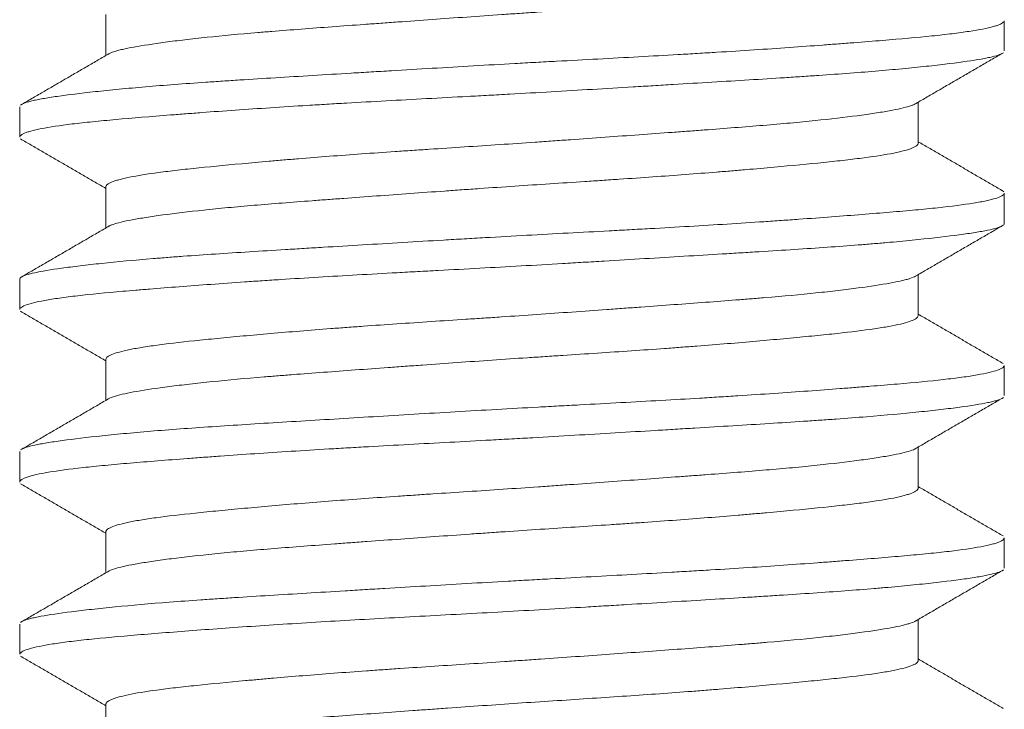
# Model space of a CAD drawing. Header units: millimetres. Extents: x 28 to 2257, y 19 to 785.
# Tile 45 of 55: x 1655.35 to 1659.35, y 375 to 377.8. Entities that reach past the tile are written whole.
import ezdxf

# ---------------------------------------------------------------- set-up
doc = ezdxf.new("R2010")
doc.units = ezdxf.units.MM
doc.layers.add('1', color=7, linetype='Continuous', true_color=0xffffff)

msp = doc.modelspace()

# ---------------------------------------------------------------- linework, layer by layer
at = {"layer": '1', "color": 155, "linetype": 'Continuous', "lineweight": 18}
for p, q in [((1655.7032, 377.8192), (1655.7032, 377.6523)), ((1659.3532, 377.6713), (1659.3532, 377.7934)), ((1655.3532, 377.4437), (1655.3532, 377.3215)), ((1659.0032, 377.2961), (1659.0032, 377.4626)), ((1655.7032, 377.119), (1655.7032, 376.9523)), ((1659.351, 377.0991), (1659.3441, 377.1044)), ((1659.3532, 376.9711), (1659.3532, 377.0938)), ((1659.0032, 376.5956), (1659.0032, 376.7626)), ((1655.3532, 376.7434), (1655.3532, 376.6212)), ((1655.7032, 376.4193), (1655.7032, 376.2523)), ((1659.3532, 376.2715), (1659.3532, 376.3936)), ((1655.3532, 376.044), (1655.3532, 375.9213)), ((1659.0032, 375.8959), (1659.0032, 376.0626)), ((1655.7032, 375.7189), (1655.7032, 375.5523)), ((1659.3532, 375.571), (1659.3532, 375.6935)), ((1659.0032, 375.1957), (1659.0032, 375.3626)), ((1655.3532, 375.3434), (1655.3532, 375.2215)), ((1655.7032, 375.0193), (1655.7032, 374.8523))]:
    msp.add_line(p, q, dxfattribs=at)
for points, knots in [([(1655.7123, 377.6576), (1655.7152, 377.6594), (1655.7189, 377.6613), (1655.7307, 377.6662), (1655.7402, 377.6693), (1655.7576, 377.674), (1655.764, 377.6755), (1655.7775, 377.6787), (1655.7848, 377.6802), (1655.8235, 377.6881), (1655.8621, 377.6945), (1655.9311, 377.7044), (1655.9561, 377.7077), (1656.0097, 377.7145), (1656.0381, 377.7178), (1656.1278, 377.7278), (1656.1936, 377.7343), (1656.2833, 377.7422), (1656.3017, 377.7437), (1656.3391, 377.7469), (1656.3582, 377.7484), (1656.4165, 377.7531), (1656.4563, 377.7562), (1656.5785, 377.7656), (1656.6637, 377.7719), (1656.7749, 377.78), (1656.7974, 377.7816), (1656.8429, 377.7849), (1656.8659, 377.7866), (1656.9351, 377.7916), (1656.9815, 377.795), (1657.1215, 377.805), (1657.216, 377.8117), (1657.3355, 377.8199), (1657.3595, 377.8215), (1657.4076, 377.8248), (1657.4317, 377.8264), (1657.5036, 377.8311), (1657.551, 377.8342), (1657.6923, 377.8435), (1657.7848, 377.8496), (1657.8983, 377.8575), (1657.9209, 377.8591), (1657.9659, 377.8623), (1657.9882, 377.8639), (1658.0542, 377.8687), (1658.097, 377.872), (1658.2225, 377.8818), (1658.302, 377.8885), (1658.396, 377.8968), (1658.4145, 377.8985), (1658.4509, 377.9019), (1658.4687, 377.9035), (1658.5209, 377.9084), (1658.5541, 377.9116), (1658.649, 377.9211), (1658.706, 377.9272), (1658.7691, 377.935), (1658.7813, 377.9366), (1658.8048, 377.9398), (1658.8161, 377.9414), (1658.8483, 377.9461), (1658.8679, 377.9493), (1658.9208, 377.959), (1658.9484, 377.9656), (1658.973, 377.974), (1658.9775, 377.9757), (1658.9853, 377.9791), (1658.9886, 377.9808), (1658.9971, 377.9858), (1659.0007, 377.9891), (1659.0028, 377.9936), (1659.0031, 377.9947), (1659.0032, 377.9958)], [0, 0, 0, 0, 0.016941, 0.016941, 0.045559, 0.045559, 0.059867, 0.059867, 0.074176, 0.074176, 0.13141, 0.13141, 0.160027, 0.160027, 0.188645, 0.188645, 0.245879, 0.245879, 0.260188, 0.260188, 0.274496, 0.274496, 0.303114, 0.303114, 0.360348, 0.360348, 0.374657, 0.374657, 0.388965, 0.388965, 0.417582, 0.417582, 0.474817, 0.474817, 0.489125, 0.489125, 0.503434, 0.503434, 0.532051, 0.532051, 0.589286, 0.589286, 0.603594, 0.603594, 0.617903, 0.617903, 0.64652, 0.64652, 0.703755, 0.703755, 0.718063, 0.718063, 0.732372, 0.732372, 0.760989, 0.760989, 0.818223, 0.818223, 0.832532, 0.832532, 0.846841, 0.846841, 0.875458, 0.875458, 0.932692, 0.932692, 0.947001, 0.947001, 0.96131, 0.96131, 0.989927, 0.989927, 1, 1, 1, 1]), ([(1655.3619, 377.4542), (1655.37, 377.4589), (1655.3836, 377.4634), (1655.409, 377.4695), (1655.4158, 377.471), (1655.4307, 377.474), (1655.4388, 377.4755), (1655.4646, 377.4801), (1655.484, 377.4832), (1655.5486, 377.4925), (1655.6002, 377.4989), (1655.6753, 377.5071), (1655.6908, 377.5087), (1655.723, 377.512), (1655.7397, 377.5137), (1655.791, 377.5186), (1655.8269, 377.5219), (1655.9395, 377.5315), (1656.0213, 377.5377), (1656.1318, 377.5452), (1656.1543, 377.5467), (1656.2002, 377.5497), (1656.2236, 377.5513), (1656.2946, 377.5558), (1656.3429, 377.5588), (1656.4908, 377.5679), (1656.5935, 377.5741), (1656.7268, 377.5822), (1656.7538, 377.5838), (1656.8081, 377.5871), (1656.8356, 377.5887), (1656.9181, 377.5936), (1656.9734, 377.5969), (1657.1398, 377.6068), (1657.2517, 377.6134), (1657.3928, 377.6212), (1657.4211, 377.6228), (1657.4778, 377.6259), (1657.5062, 377.6274), (1657.591, 377.632), (1657.6469, 377.635), (1657.8131, 377.6439), (1657.9216, 377.6498), (1658.0545, 377.6575), (1658.0809, 377.6591), (1658.1335, 377.6622), (1658.1596, 377.6638), (1658.237, 377.6685), (1658.2873, 377.6717), (1658.4342, 377.6814), (1658.527, 377.688), (1658.6365, 377.6961), (1658.658, 377.6978), (1658.7005, 377.701), (1658.7215, 377.7026), (1658.7827, 377.7074), (1658.8216, 377.7105), (1658.9327, 377.7197), (1658.9992, 377.7256), (1659.073, 377.7331), (1659.0873, 377.7346), (1659.1149, 377.7377), (1659.1282, 377.7393), (1659.1663, 377.7439), (1659.1895, 377.747), (1659.2521, 377.7565), (1659.2849, 377.7629), (1659.3145, 377.7712), (1659.3198, 377.7728), (1659.3294, 377.7762), (1659.3336, 377.7778), (1659.3443, 377.7828), (1659.3491, 377.7861), (1659.3524, 377.7907), (1659.353, 377.792), (1659.3532, 377.7934)], [0, 0, 0, 0, 0.042705, 0.042705, 0.056606, 0.056606, 0.070507, 0.070507, 0.09831, 0.09831, 0.153915, 0.153915, 0.167816, 0.167816, 0.181717, 0.181717, 0.20952, 0.20952, 0.265125, 0.265125, 0.279026, 0.279026, 0.292927, 0.292927, 0.32073, 0.32073, 0.376335, 0.376335, 0.390236, 0.390236, 0.404137, 0.404137, 0.43194, 0.43194, 0.487544, 0.487544, 0.501446, 0.501446, 0.515347, 0.515347, 0.543149, 0.543149, 0.598754, 0.598754, 0.612656, 0.612656, 0.626557, 0.626557, 0.654359, 0.654359, 0.709964, 0.709964, 0.723866, 0.723866, 0.737767, 0.737767, 0.765569, 0.765569, 0.821174, 0.821174, 0.835076, 0.835076, 0.848977, 0.848977, 0.876779, 0.876779, 0.932384, 0.932384, 0.946286, 0.946286, 0.960187, 0.960187, 0.987989, 0.987989, 1, 1, 1, 1]), ([(1659.3438, 377.6603), (1659.3412, 377.6589), (1659.338, 377.6574), (1659.3266, 377.653), (1659.3165, 377.65), (1659.2978, 377.6455), (1659.2909, 377.644), (1659.2761, 377.641), (1659.2681, 377.6395), (1659.2253, 377.6318), (1659.1824, 377.6256), (1659.1052, 377.6161), (1659.0773, 377.6128), (1659.0321, 377.6079), (1659.0164, 377.6063), (1658.9842, 377.603), (1658.9676, 377.6013), (1658.8827, 377.5931), (1658.8078, 377.5867), (1658.6851, 377.5774), (1658.6425, 377.5743), (1658.576, 377.5698), (1658.5534, 377.5683), (1658.5074, 377.5652), (1658.4842, 377.5637), (1658.3665, 377.5562), (1658.2681, 377.5502), (1658.114, 377.5408), (1658.0615, 377.5377), (1657.9812, 377.5328), (1657.9541, 377.5312), (1657.8997, 377.5279), (1657.8724, 377.5263), (1657.7355, 377.5181), (1657.6247, 377.5115), (1657.4567, 377.5017), (1657.4003, 377.4985), (1657.3153, 377.4938), (1657.2868, 377.4922), (1657.2301, 377.4891), (1657.2018, 377.4876), (1657.0611, 377.48), (1656.9505, 377.4741), (1656.7875, 377.4652), (1656.7336, 377.4621), (1656.6536, 377.4575), (1656.6269, 377.4559), (1656.5743, 377.4528), (1656.5483, 377.4512), (1656.4198, 377.4433), (1656.322, 377.4369), (1656.1825, 377.4271), (1656.1373, 377.4238), (1656.0713, 377.4189), (1656.0495, 377.4172), (1656.007, 377.414), (1655.9862, 377.4124), (1655.8845, 377.4044), (1655.8104, 377.3984), (1655.7103, 377.3894), (1655.6788, 377.3864), (1655.6343, 377.3819), (1655.6199, 377.3803), (1655.5922, 377.3773), (1655.579, 377.3757), (1655.5155, 377.368), (1655.4738, 377.3617), (1655.4244, 377.3521), (1655.4102, 377.3488), (1655.3922, 377.3438), (1655.3868, 377.3422), (1655.3772, 377.3388), (1655.373, 377.3372), (1655.3583, 377.3304), (1655.3529, 377.3254), (1655.3532, 377.3205)], [0, 0, 0, 0, 0.013321, 0.013321, 0.041075, 0.041075, 0.054951, 0.054951, 0.068828, 0.068828, 0.124334, 0.124334, 0.152087, 0.152087, 0.165964, 0.165964, 0.17984, 0.17984, 0.235346, 0.235346, 0.263099, 0.263099, 0.276976, 0.276976, 0.290853, 0.290853, 0.346359, 0.346359, 0.374112, 0.374112, 0.387988, 0.387988, 0.401865, 0.401865, 0.457371, 0.457371, 0.485124, 0.485124, 0.499001, 0.499001, 0.512877, 0.512877, 0.568384, 0.568384, 0.596137, 0.596137, 0.610013, 0.610013, 0.62389, 0.62389, 0.679396, 0.679396, 0.707149, 0.707149, 0.721026, 0.721026, 0.734902, 0.734902, 0.790409, 0.790409, 0.818162, 0.818162, 0.832038, 0.832038, 0.845915, 0.845915, 0.901421, 0.901421, 0.929174, 0.929174, 0.943051, 0.943051, 0.956927, 0.956927, 1, 1, 1, 1]), ([(1658.9918, 377.456), (1658.9917, 377.4559), (1658.9917, 377.4559), (1658.9888, 377.4543), (1658.9854, 377.4528), (1658.9776, 377.4496), (1658.9732, 377.4481), (1658.9486, 377.4403), (1658.921, 377.4341), (1658.8678, 377.4245), (1658.8481, 377.4212), (1658.8154, 377.4163), (1658.804, 377.4146), (1658.7804, 377.4113), (1658.7682, 377.4096), (1658.7051, 377.4013), (1658.6479, 377.3946), (1658.5523, 377.3846), (1658.5187, 377.3814), (1658.4482, 377.3749), (1658.4117, 377.3717), (1658.2987, 377.3624), (1658.2189, 377.3562), (1658.1133, 377.3483), (1658.0919, 377.3467), (1658.0486, 377.3435), (1658.0265, 377.3419), (1657.9599, 377.337), (1657.9149, 377.3337), (1657.7785, 377.3238), (1657.6856, 377.3171), (1657.5669, 377.3087), (1657.5431, 377.307), (1657.4951, 377.3036), (1657.4709, 377.3019), (1657.3986, 377.2969), (1657.3506, 377.2936), (1657.2072, 377.284), (1657.1123, 377.2779), (1656.9947, 377.2701), (1656.9713, 377.2686), (1656.9244, 377.2654), (1656.9011, 377.2638), (1656.8318, 377.2591), (1656.7865, 377.2559), (1656.6533, 377.2463), (1656.568, 377.2398), (1656.4657, 377.2315), (1656.4455, 377.2298), (1656.4054, 377.2264), (1656.3858, 377.2247), (1656.3279, 377.2197), (1656.2908, 377.2163), (1656.1838, 377.2064), (1656.1182, 377.2001), (1656.0436, 377.1922), (1656.029, 377.1906), (1656.0007, 377.1875), (1655.987, 377.1859), (1655.9475, 377.1812), (1655.923, 377.1781), (1655.855, 377.1686), (1655.8171, 377.1622), (1655.7792, 377.1539), (1655.7721, 377.1522), (1655.759, 377.1489), (1655.7529, 377.1472), (1655.7364, 377.1421), (1655.7274, 377.1388), (1655.7089, 377.1298), (1655.7031, 377.1242), (1655.7032, 377.1187)], [0, 0, 0, 0, 0.000231, 0.000231, 0.014645, 0.014645, 0.029059, 0.029059, 0.086716, 0.086716, 0.115544, 0.115544, 0.129958, 0.129958, 0.144373, 0.144373, 0.20203, 0.20203, 0.230858, 0.230858, 0.259686, 0.259686, 0.317343, 0.317343, 0.331757, 0.331757, 0.346172, 0.346172, 0.375, 0.375, 0.432657, 0.432657, 0.447071, 0.447071, 0.461485, 0.461485, 0.490314, 0.490314, 0.54797, 0.54797, 0.562385, 0.562385, 0.576799, 0.576799, 0.605627, 0.605627, 0.663284, 0.663284, 0.677698, 0.677698, 0.692113, 0.692113, 0.720941, 0.720941, 0.778598, 0.778598, 0.793012, 0.793012, 0.807426, 0.807426, 0.836255, 0.836255, 0.893911, 0.893911, 0.908326, 0.908326, 0.92274, 0.92274, 0.951568, 0.951568, 1, 1, 1, 1]), ([(1655.713, 376.958), (1655.7151, 376.9593), (1655.7176, 376.9606), (1655.7239, 376.9634), (1655.7279, 376.965), (1655.7503, 376.9727), (1655.7761, 376.9788), (1655.8267, 376.9884), (1655.8456, 376.9916), (1655.8874, 376.9982), (1655.91, 377.0015), (1655.983, 377.0114), (1656.0384, 377.0181), (1656.1161, 377.0263), (1656.1321, 377.028), (1656.1648, 377.0313), (1656.1817, 377.0329), (1656.2333, 377.0378), (1656.2689, 377.0409), (1656.3794, 377.0503), (1656.4578, 377.0564), (1656.5618, 377.0643), (1656.5829, 377.0659), (1656.6257, 377.069), (1656.6474, 377.0706), (1656.713, 377.0755), (1656.7573, 377.0787), (1656.892, 377.0885), (1656.984, 377.0952), (1657.1019, 377.1036), (1657.1256, 377.1053), (1657.1733, 377.1086), (1657.1973, 377.1103), (1657.2691, 377.1153), (1657.3168, 377.1186), (1657.4596, 377.1283), (1657.5543, 377.1344), (1657.6721, 377.1422), (1657.6956, 377.1437), (1657.7426, 377.1468), (1657.7659, 377.1484), (1657.8353, 377.1531), (1657.8807, 377.1562), (1658.0146, 377.1657), (1658.1007, 377.1722), (1658.2042, 377.1805), (1658.2247, 377.1821), (1658.2653, 377.1855), (1658.2852, 377.1872), (1658.3438, 377.1922), (1658.3815, 377.1955), (1658.4905, 377.2054), (1658.5577, 377.2119), (1658.6347, 377.2197), (1658.6497, 377.2213), (1658.6789, 377.2244), (1658.6931, 377.226), (1658.7341, 377.2307), (1658.7596, 377.2338), (1658.8308, 377.2431), (1658.871, 377.2495), (1658.9121, 377.2577), (1658.9198, 377.2594), (1658.9343, 377.2627), (1658.9409, 377.2643), (1658.9595, 377.2693), (1658.9698, 377.2727), (1658.9943, 377.2826), (1659.0028, 377.2892), (1659.0032, 377.2956)], [0, 0, 0, 0, 0.011812, 0.011812, 0.026147, 0.026147, 0.083486, 0.083486, 0.112156, 0.112156, 0.140826, 0.140826, 0.198165, 0.198165, 0.2125, 0.2125, 0.226835, 0.226835, 0.255505, 0.255505, 0.312844, 0.312844, 0.327179, 0.327179, 0.341514, 0.341514, 0.370183, 0.370183, 0.427523, 0.427523, 0.441858, 0.441858, 0.456193, 0.456193, 0.484862, 0.484862, 0.542202, 0.542202, 0.556537, 0.556537, 0.570872, 0.570872, 0.599541, 0.599541, 0.656881, 0.656881, 0.671216, 0.671216, 0.68555, 0.68555, 0.71422, 0.71422, 0.77156, 0.77156, 0.785894, 0.785894, 0.800229, 0.800229, 0.828899, 0.828899, 0.886239, 0.886239, 0.900573, 0.900573, 0.914908, 0.914908, 0.943578, 0.943578, 1, 1, 1, 1]), ([(1655.3532, 376.7439), (1655.3531, 376.7468), (1655.3551, 376.7497), (1655.3614, 376.754), (1655.3642, 376.7555), (1655.3709, 376.7585), (1655.3749, 376.7601), (1655.3887, 376.7646), (1655.4003, 376.7676), (1655.4416, 376.7765), (1655.4781, 376.7826), (1655.5351, 376.7905), (1655.5471, 376.792), (1655.5721, 376.7952), (1655.5853, 376.7969), (1655.6262, 376.8017), (1655.6554, 376.805), (1655.7487, 376.8148), (1655.8184, 376.8213), (1655.9149, 376.8293), (1655.9347, 376.8309), (1655.9752, 376.8341), (1655.996, 376.8356), (1656.0594, 376.8403), (1656.1031, 376.8433), (1656.2378, 376.8523), (1656.3328, 376.8582), (1656.4579, 376.8659), (1656.4833, 376.8674), (1656.5347, 376.8706), (1656.5607, 376.8721), (1656.6395, 376.8769), (1656.6925, 376.8801), (1656.8534, 376.8898), (1656.9628, 376.8963), (1657.1024, 376.9046), (1657.1304, 376.9062), (1657.1868, 376.9095), (1657.2152, 376.9112), (1657.3003, 376.9161), (1657.3568, 376.9192), (1657.5255, 376.9285), (1657.6371, 376.9344), (1657.7753, 376.9419), (1657.8029, 376.9434), (1657.8579, 376.9464), (1657.8855, 376.9479), (1657.9673, 376.9525), (1658.0208, 376.9555), (1658.1783, 376.9648), (1658.2792, 376.9711), (1658.4004, 376.9792), (1658.4243, 376.9809), (1658.4718, 376.9842), (1658.4953, 376.9858), (1658.5645, 376.9908), (1658.609, 376.994), (1658.7373, 377.0038), (1658.8163, 377.01), (1658.9066, 377.0176), (1658.9243, 377.0191), (1658.9587, 377.0221), (1658.9756, 377.0236), (1659.0244, 377.0282), (1659.0548, 377.0312), (1659.1395, 377.0403), (1659.1875, 377.0464), (1659.2368, 377.0544), (1659.2461, 377.056), (1659.2637, 377.0592), (1659.2719, 377.0609), (1659.2948, 377.0658), (1659.3077, 377.0691), (1659.3391, 377.0789), (1659.3507, 377.0855), (1659.353, 377.0925), (1659.3532, 377.0931), (1659.3532, 377.0937)], [0, 0, 0, 0, 0.025, 0.025, 0.03847, 0.03847, 0.05194, 0.05194, 0.078879, 0.078879, 0.132759, 0.132759, 0.146228, 0.146228, 0.159698, 0.159698, 0.186638, 0.186638, 0.240517, 0.240517, 0.253987, 0.253987, 0.267457, 0.267457, 0.294397, 0.294397, 0.348276, 0.348276, 0.361746, 0.361746, 0.375216, 0.375216, 0.402155, 0.402155, 0.456034, 0.456034, 0.469504, 0.469504, 0.482974, 0.482974, 0.509914, 0.509914, 0.563793, 0.563793, 0.577263, 0.577263, 0.590733, 0.590733, 0.617672, 0.617672, 0.671552, 0.671552, 0.685022, 0.685022, 0.698491, 0.698491, 0.725431, 0.725431, 0.77931, 0.77931, 0.79278, 0.79278, 0.80625, 0.80625, 0.83319, 0.83319, 0.887069, 0.887069, 0.900539, 0.900539, 0.914009, 0.914009, 0.940948, 0.940948, 0.994828, 0.994828, 1, 1, 1, 1]), ([(1659.3532, 376.9707), (1659.3532, 376.9697), (1659.3529, 376.9687), (1659.3515, 376.9661), (1659.35, 376.9645), (1659.346, 376.9615), (1659.3433, 376.9599), (1659.3272, 376.9524), (1659.305, 376.9466), (1659.2578, 376.9375), (1659.2398, 376.9345), (1659.2092, 376.9298), (1659.1984, 376.9282), (1659.1758, 376.9251), (1659.1639, 376.9235), (1659.1022, 376.9155), (1659.0447, 376.909), (1658.9465, 376.8992), (1658.9117, 376.8959), (1658.8565, 376.891), (1658.8376, 376.8894), (1658.7989, 376.8862), (1658.7792, 376.8846), (1658.6789, 376.8767), (1658.5926, 376.8708), (1658.4544, 376.8618), (1658.4069, 376.8588), (1658.3333, 376.8542), (1658.3083, 376.8527), (1658.2581, 376.8496), (1658.2328, 376.8481), (1658.1052, 376.8403), (1658, 376.834), (1657.8375, 376.8242), (1657.7826, 376.8209), (1657.699, 376.8159), (1657.6709, 376.8143), (1657.6147, 376.811), (1657.5867, 376.8093), (1657.4463, 376.8011), (1657.3341, 376.7948), (1657.1657, 376.7856), (1657.1096, 376.7826), (1657.0254, 376.7781), (1656.9973, 376.7766), (1656.9416, 376.7736), (1656.914, 376.7721), (1656.7768, 376.7646), (1656.6702, 376.7586), (1656.5151, 376.7492), (1656.4642, 376.746), (1656.389, 376.7412), (1656.3641, 376.7396), (1656.3152, 376.7363), (1656.2912, 376.7347), (1656.1727, 376.7265), (1656.0839, 376.7199), (1655.9596, 376.7103), (1655.9196, 376.7072), (1655.862, 376.7025), (1655.8431, 376.701), (1655.8065, 376.6979), (1655.7888, 376.6964), (1655.7024, 376.6889), (1655.6414, 376.6829), (1655.562, 376.6738), (1655.5376, 376.6707), (1655.504, 376.6659), (1655.4933, 376.6643), (1655.4732, 376.6611), (1655.4637, 376.6595), (1655.4193, 376.6515), (1655.3931, 376.6449), (1655.3676, 376.6351), (1655.3615, 376.6318), (1655.3558, 376.6269), (1655.3545, 376.6252), (1655.3534, 376.6227), (1655.3532, 376.6218), (1655.3532, 376.6208)], [0, 0, 0, 0, 0.008836, 0.008836, 0.022306, 0.022306, 0.035776, 0.035776, 0.089655, 0.089655, 0.116595, 0.116595, 0.130065, 0.130065, 0.143534, 0.143534, 0.197414, 0.197414, 0.224353, 0.224353, 0.237823, 0.237823, 0.251293, 0.251293, 0.305172, 0.305172, 0.332112, 0.332112, 0.345582, 0.345582, 0.359052, 0.359052, 0.412931, 0.412931, 0.439871, 0.439871, 0.453341, 0.453341, 0.46681, 0.46681, 0.52069, 0.52069, 0.547629, 0.547629, 0.561099, 0.561099, 0.574569, 0.574569, 0.628448, 0.628448, 0.655388, 0.655388, 0.668858, 0.668858, 0.682328, 0.682328, 0.736207, 0.736207, 0.763147, 0.763147, 0.776616, 0.776616, 0.790086, 0.790086, 0.843966, 0.843966, 0.870905, 0.870905, 0.884375, 0.884375, 0.897845, 0.897845, 0.951724, 0.951724, 0.978664, 0.978664, 0.992134, 0.992134, 1, 1, 1, 1]), ([(1658.9925, 376.7564), (1658.9871, 376.7533), (1658.9795, 376.7502), (1658.9651, 376.7455), (1658.9598, 376.7439), (1658.9481, 376.7408), (1658.9417, 376.7392), (1658.921, 376.7345), (1658.9053, 376.7313), (1658.8525, 376.7217), (1658.8099, 376.7152), (1658.7472, 376.7068), (1658.7342, 376.7052), (1658.7072, 376.7018), (1658.6932, 376.7001), (1658.6501, 376.695), (1658.6198, 376.6917), (1658.5247, 376.6817), (1658.4554, 376.6754), (1658.3614, 376.6676), (1658.3423, 376.666), (1658.3032, 376.6628), (1658.2832, 376.6613), (1658.2229, 376.6566), (1658.1817, 376.6534), (1658.0556, 376.644), (1657.968, 376.6376), (1657.8541, 376.6293), (1657.8311, 376.6276), (1657.7846, 376.6243), (1657.7612, 376.6226), (1657.691, 376.6175), (1657.6439, 376.6141), (1657.5022, 376.6041), (1657.4068, 376.5974), (1657.2865, 376.5893), (1657.2623, 376.5877), (1657.2141, 376.5845), (1657.19, 376.583), (1657.1184, 376.5783), (1657.0711, 376.5752), (1656.9306, 376.5659), (1656.8389, 376.5597), (1656.7268, 376.5516), (1656.7044, 376.55), (1656.6603, 376.5467), (1656.6385, 376.5451), (1656.574, 376.5402), (1656.5322, 376.5369), (1656.41, 376.5269), (1656.3331, 376.5202), (1656.2426, 376.5119), (1656.2248, 376.5102), (1656.1901, 376.5069), (1656.1732, 376.5053), (1656.1236, 376.5005), (1656.0922, 376.4973), (1656.003, 376.488), (1655.95, 376.4818), (1655.8922, 376.4738), (1655.8811, 376.4722), (1655.86, 376.469), (1655.8499, 376.4674), (1655.8212, 376.4626), (1655.7869, 376.4561), (1655.7605, 376.4494), (1655.738, 376.4427), (1655.7287, 376.4393), (1655.709, 376.43), (1655.7029, 376.4241), (1655.7032, 376.4185)], [0, 0, 0, 0, 0.029006, 0.029006, 0.043393, 0.043393, 0.057781, 0.057781, 0.086556, 0.086556, 0.144107, 0.144107, 0.158494, 0.158494, 0.172882, 0.172882, 0.201657, 0.201657, 0.259208, 0.259208, 0.273596, 0.273596, 0.287983, 0.287983, 0.316759, 0.316759, 0.374309, 0.374309, 0.388697, 0.388697, 0.403085, 0.403085, 0.43186, 0.43186, 0.489411, 0.489411, 0.503798, 0.503798, 0.518186, 0.518186, 0.546961, 0.546961, 0.604512, 0.604512, 0.6189, 0.6189, 0.633287, 0.633287, 0.662063, 0.662063, 0.719613, 0.719613, 0.734001, 0.734001, 0.748389, 0.748389, 0.777164, 0.777164, 0.834715, 0.834715, 0.849102, 0.849102, 0.86349, 0.86349, 0.892265, 0.921041, 0.921041, 0.949816, 0.949816, 1, 1, 1, 1]), ([(1655.7126, 376.2578), (1655.7192, 376.2618), (1655.7293, 376.2658), (1655.7531, 376.2729), (1655.7655, 376.276), (1655.7946, 376.2824), (1655.811, 376.2855), (1655.8659, 376.2951), (1655.9098, 376.3016), (1655.9738, 376.31), (1655.9871, 376.3116), (1656.0146, 376.315), (1656.0288, 376.3167), (1656.0727, 376.3217), (1656.1035, 376.3251), (1656.2, 376.3349), (1656.2699, 376.3412), (1656.3645, 376.3489), (1656.3838, 376.3505), (1656.4231, 376.3536), (1656.4431, 376.3552), (1656.5039, 376.3599), (1656.5452, 376.363), (1656.6718, 376.3725), (1656.7595, 376.3789), (1656.8733, 376.3871), (1656.8963, 376.3888), (1656.9427, 376.3922), (1656.9661, 376.3939), (1657.0364, 376.3989), (1657.0833, 376.4023), (1657.2248, 376.4123), (1657.3198, 376.4189), (1657.4394, 376.4269), (1657.4633, 376.4284), (1657.5114, 376.4316), (1657.5353, 376.4332), (1657.6067, 376.4379), (1657.6537, 376.4409), (1657.7933, 376.4502), (1657.8842, 376.4564), (1657.9953, 376.4644), (1658.0174, 376.466), (1658.0612, 376.4693), (1658.0828, 376.4709), (1658.1468, 376.4758), (1658.1882, 376.4791), (1658.3092, 376.4891), (1658.3852, 376.4958), (1658.4744, 376.504), (1658.492, 376.5057), (1658.5263, 376.509), (1658.543, 376.5106), (1658.592, 376.5154), (1658.623, 376.5185), (1658.7109, 376.5278), (1658.763, 376.5339), (1658.8196, 376.5419), (1658.8306, 376.5435), (1658.8513, 376.5467), (1658.8612, 376.5483), (1658.8894, 376.5531), (1658.9061, 376.5564), (1658.9506, 376.5662), (1658.9724, 376.5729), (1658.9896, 376.5813), (1658.9926, 376.583), (1658.9974, 376.5864), (1658.9992, 376.5881), (1659.0021, 376.5916), (1659.003, 376.5936), (1659.0032, 376.5954)], [0, 0, 0, 0, 0.037156, 0.037156, 0.065826, 0.065826, 0.094495, 0.094495, 0.151835, 0.151835, 0.16617, 0.16617, 0.180505, 0.180505, 0.209174, 0.209174, 0.266514, 0.266514, 0.280849, 0.280849, 0.295183, 0.295183, 0.323853, 0.323853, 0.381193, 0.381193, 0.395528, 0.395528, 0.409862, 0.409862, 0.438532, 0.438532, 0.495872, 0.495872, 0.510206, 0.510206, 0.524541, 0.524541, 0.553211, 0.553211, 0.61055, 0.61055, 0.624885, 0.624885, 0.63922, 0.63922, 0.66789, 0.66789, 0.725229, 0.725229, 0.739564, 0.739564, 0.753899, 0.753899, 0.782569, 0.782569, 0.839908, 0.839908, 0.854243, 0.854243, 0.868578, 0.868578, 0.897248, 0.897248, 0.954587, 0.954587, 0.968922, 0.968922, 0.983257, 0.983257, 1, 1, 1, 1]), ([(1655.3612, 376.0538), (1655.3619, 376.0542), (1655.3627, 376.0547), (1655.375, 376.0611), (1655.3958, 376.067), (1655.4409, 376.076), (1655.4583, 376.0791), (1655.4979, 376.0853), (1655.5198, 376.0884), (1655.5918, 376.0979), (1655.648, 376.1044), (1655.7446, 376.1142), (1655.7789, 376.1175), (1655.8517, 376.1241), (1655.8897, 376.1273), (1656.0083, 376.1368), (1656.0936, 376.1427), (1656.2308, 376.1517), (1656.2781, 376.1548), (1656.3758, 376.1609), (1656.4256, 376.1639), (1656.5774, 376.1732), (1656.6821, 376.1795), (1656.8443, 376.1892), (1656.8992, 376.1925), (1657.0107, 376.1992), (1657.0666, 376.2025), (1657.2344, 376.2123), (1657.3465, 376.2187), (1657.4872, 376.2264), (1657.5154, 376.2279), (1657.5717, 376.2309), (1657.5999, 376.2324), (1657.6845, 376.237), (1657.7401, 376.24), (1657.9049, 376.2489), (1658.0119, 376.2549), (1658.1421, 376.2627), (1658.168, 376.2643), (1658.2194, 376.2675), (1658.2449, 376.2691), (1658.3207, 376.2739), (1658.3698, 376.2771), (1658.5128, 376.2869), (1658.6025, 376.2935), (1658.7075, 376.3015), (1658.7281, 376.3031), (1658.7687, 376.3063), (1658.7886, 376.3079), (1658.8472, 376.3126), (1658.8842, 376.3156), (1658.9892, 376.3247), (1659.0514, 376.3306), (1659.1193, 376.3382), (1659.1324, 376.3398), (1659.1575, 376.3429), (1659.1696, 376.3444), (1659.2042, 376.3491), (1659.225, 376.3523), (1659.2801, 376.3619), (1659.3078, 376.3685), (1659.3308, 376.3767), (1659.3349, 376.3784), (1659.3418, 376.3817), (1659.3446, 376.3833), (1659.3509, 376.3879), (1659.353, 376.3908), (1659.3532, 376.3936)], [0, 0, 0, 0, 0.003996, 0.003996, 0.059503, 0.059503, 0.087256, 0.087256, 0.115009, 0.115009, 0.170515, 0.170515, 0.198268, 0.198268, 0.226021, 0.226021, 0.281528, 0.281528, 0.309281, 0.309281, 0.337034, 0.337034, 0.39254, 0.39254, 0.420293, 0.420293, 0.448046, 0.448046, 0.503552, 0.503552, 0.517429, 0.517429, 0.531306, 0.531306, 0.559059, 0.559059, 0.614565, 0.614565, 0.628441, 0.628441, 0.642318, 0.642318, 0.670071, 0.670071, 0.725577, 0.725577, 0.739454, 0.739454, 0.75333, 0.75333, 0.781083, 0.781083, 0.83659, 0.83659, 0.850466, 0.850466, 0.864343, 0.864343, 0.892096, 0.892096, 0.947602, 0.947602, 0.961479, 0.961479, 0.975355, 0.975355, 1, 1, 1, 1]), ([(1659.344, 376.2604), (1659.339, 376.2576), (1659.3319, 376.2548), (1659.3177, 376.2505), (1659.3121, 376.249), (1659.2999, 376.246), (1659.2932, 376.2445), (1659.2569, 376.237), (1659.219, 376.2309), (1659.1488, 376.2214), (1659.1232, 376.2182), (1659.0814, 376.2134), (1659.0668, 376.2117), (1659.0369, 376.2084), (1659.0215, 376.2068), (1658.9421, 376.1986), (1658.8713, 376.1921), (1658.7541, 376.1826), (1658.7132, 376.1795), (1658.6491, 376.1748), (1658.6273, 376.1733), (1658.5831, 376.1703), (1658.5607, 376.1688), (1658.4471, 376.1612), (1658.3513, 376.1553), (1658.2005, 376.1461), (1658.149, 376.143), (1658.0698, 376.1382), (1658.0432, 376.1366), (1657.9897, 376.1333), (1657.9628, 376.1317), (1657.828, 376.1236), (1657.7182, 376.117), (1657.5508, 376.1072), (1657.4945, 376.1039), (1657.4094, 376.099), (1657.3809, 376.0974), (1657.3242, 376.0943), (1657.296, 376.0927), (1657.1552, 376.085), (1657.0438, 376.0791), (1656.8787, 376.0702), (1656.824, 376.0672), (1656.7425, 376.0626), (1656.7154, 376.0611), (1656.6619, 376.058), (1656.6355, 376.0564), (1656.5046, 376.0487), (1656.4043, 376.0423), (1656.2604, 376.0326), (1656.2135, 376.0293), (1656.1449, 376.0243), (1656.1223, 376.0227), (1656.0781, 376.0194), (1656.0565, 376.0178), (1655.9505, 376.0097), (1655.8726, 376.0035), (1655.766, 375.9945), (1655.7323, 375.9915), (1655.6843, 375.9869), (1655.6687, 375.9854), (1655.6389, 375.9824), (1655.6245, 375.9808), (1655.5553, 375.9732), (1655.5086, 375.9671), (1655.4516, 375.9575), (1655.4348, 375.9543), (1655.4129, 375.9493), (1655.4062, 375.9477), (1655.394, 375.9443), (1655.3885, 375.9427), (1655.364, 375.9344), (1655.3539, 375.9279), (1655.3532, 375.9213), (1655.3532, 375.921), (1655.3532, 375.9207)], [0, 0, 0, 0, 0.025977, 0.025977, 0.039853, 0.039853, 0.05373, 0.05373, 0.109236, 0.109236, 0.136989, 0.136989, 0.150866, 0.150866, 0.164742, 0.164742, 0.220249, 0.220249, 0.248002, 0.248002, 0.261878, 0.261878, 0.275755, 0.275755, 0.331261, 0.331261, 0.359014, 0.359014, 0.372891, 0.372891, 0.386767, 0.386767, 0.442274, 0.442274, 0.470027, 0.470027, 0.483903, 0.483903, 0.49778, 0.49778, 0.553286, 0.553286, 0.581039, 0.581039, 0.594916, 0.594916, 0.608792, 0.608792, 0.664298, 0.664298, 0.692052, 0.692052, 0.705928, 0.705928, 0.719805, 0.719805, 0.775311, 0.775311, 0.803064, 0.803064, 0.81694, 0.81694, 0.830817, 0.830817, 0.886323, 0.886323, 0.914076, 0.914076, 0.927953, 0.927953, 0.941829, 0.941829, 0.997336, 0.997336, 1, 1, 1, 1]), ([(1658.9943, 376.0574), (1658.9939, 376.0572), (1658.9935, 376.057), (1658.9878, 376.0536), (1658.9805, 376.0505), (1658.9523, 376.0412), (1658.9255, 376.035), (1658.8819, 376.027), (1658.8726, 376.0254), (1658.8531, 376.0221), (1658.8429, 376.0205), (1658.8108, 376.0155), (1658.7877, 376.0122), (1658.7132, 376.0023), (1658.6567, 375.9956), (1658.5615, 375.9856), (1658.5279, 375.9822), (1658.4583, 375.9758), (1658.4223, 375.9727), (1658.3104, 375.9633), (1658.2309, 375.9571), (1658.1253, 375.9492), (1658.1038, 375.9476), (1658.0604, 375.9444), (1658.0386, 375.9428), (1657.9726, 375.9379), (1657.928, 375.9346), (1657.7923, 375.9248), (1657.6994, 375.9181), (1657.5802, 375.9096), (1657.5562, 375.9079), (1657.5082, 375.9045), (1657.4842, 375.9028), (1657.4124, 375.8978), (1657.3646, 375.8946), (1657.2214, 375.885), (1657.1262, 375.8788), (1657.0077, 375.871), (1656.984, 375.8694), (1656.9372, 375.8663), (1656.914, 375.8647), (1656.845, 375.86), (1656.7997, 375.8569), (1656.6662, 375.8473), (1656.5803, 375.8408), (1656.4147, 375.8273), (1656.3375, 375.8206), (1656.2298, 375.8107), (1656.1953, 375.8074), (1656.1455, 375.8026), (1656.1293, 375.801), (1656.0975, 375.7978), (1656.0819, 375.7962), (1656.0062, 375.7883), (1655.9531, 375.7822), (1655.8841, 375.7727), (1655.8523, 375.768), (1655.8246, 375.7631), (1655.8071, 375.7598), (1655.7988, 375.7581), (1655.7599, 375.7498), (1655.7372, 375.7431), (1655.7153, 375.7331), (1655.7074, 375.728), (1655.7042, 375.723), (1655.7033, 375.7206), (1655.7032, 375.7198), (1655.7032, 375.719)], [0, 0, 0, 0, 0.002068, 0.002068, 0.03079, 0.03079, 0.088235, 0.088235, 0.102597, 0.102597, 0.116958, 0.116958, 0.14568, 0.14568, 0.203125, 0.203125, 0.231847, 0.231847, 0.26057, 0.26057, 0.318015, 0.318015, 0.332376, 0.332376, 0.346737, 0.346737, 0.37546, 0.37546, 0.432904, 0.432904, 0.447266, 0.447266, 0.461627, 0.461627, 0.490349, 0.490349, 0.547794, 0.547794, 0.562155, 0.562155, 0.576517, 0.576517, 0.605239, 0.605239, 0.662684, 0.662684, 0.720129, 0.720129, 0.748851, 0.748851, 0.763212, 0.763212, 0.777574, 0.777574, 0.835018, 0.835018, 0.863741, 0.878102, 0.878102, 0.892463, 0.892463, 0.949908, 0.949908, 0.978631, 0.992992, 0.992992, 1, 1, 1, 1]), ([(1655.7132, 375.5582), (1655.7165, 375.5601), (1655.7205, 375.562), (1655.7333, 375.567), (1655.7432, 375.5701), (1655.7788, 375.5795), (1655.8103, 375.5857), (1655.8594, 375.5938), (1655.8697, 375.5954), (1655.8914, 375.5987), (1655.9027, 375.6003), (1655.938, 375.6053), (1655.9633, 375.6087), (1656.0438, 375.6187), (1656.104, 375.6253), (1656.1873, 375.6334), (1656.2043, 375.6351), (1656.2393, 375.6383), (1656.2572, 375.6399), (1656.3118, 375.6446), (1656.3494, 375.6477), (1656.4653, 375.657), (1656.5469, 375.6632), (1656.6544, 375.6712), (1656.6762, 375.6728), (1656.7204, 375.676), (1656.7427, 375.6776), (1656.81, 375.6826), (1656.8553, 375.6858), (1656.9927, 375.6958), (1657.086, 375.7025), (1657.205, 375.7109), (1657.2289, 375.7125), (1657.277, 375.7159), (1657.301, 375.7175), (1657.3729, 375.7224), (1657.4206, 375.7256), (1657.5631, 375.735), (1657.6571, 375.7411), (1657.7734, 375.7489), (1657.7966, 375.7505), (1657.8428, 375.7536), (1657.8657, 375.7552), (1657.9337, 375.7599), (1657.978, 375.7631), (1658.1085, 375.7728), (1658.1919, 375.7793), (1658.2915, 375.7877), (1658.3112, 375.7894), (1658.35, 375.7928), (1658.369, 375.7944), (1658.4249, 375.7994), (1658.4607, 375.8027), (1658.5637, 375.8125), (1658.6265, 375.8187), (1658.6976, 375.8265), (1658.7114, 375.8281), (1658.7382, 375.8312), (1658.751, 375.8328), (1658.7883, 375.8375), (1658.8112, 375.8406), (1658.8744, 375.8501), (1658.9092, 375.8565), (1658.9431, 375.8649), (1658.9493, 375.8666), (1658.9608, 375.8699), (1658.9661, 375.8716), (1658.9802, 375.8766), (1658.9875, 375.88), (1658.9999, 375.8877), (1659.0034, 375.8921), (1659.0032, 375.8964)], [0, 0, 0, 0, 0.017628, 0.017628, 0.046245, 0.046245, 0.10348, 0.10348, 0.117788, 0.117788, 0.132097, 0.132097, 0.160714, 0.160714, 0.217949, 0.217949, 0.232257, 0.232257, 0.246566, 0.246566, 0.275183, 0.275183, 0.332418, 0.332418, 0.346726, 0.346726, 0.361035, 0.361035, 0.389652, 0.389652, 0.446886, 0.446886, 0.461195, 0.461195, 0.475504, 0.475504, 0.504121, 0.504121, 0.561355, 0.561355, 0.575664, 0.575664, 0.589973, 0.589973, 0.61859, 0.61859, 0.675824, 0.675824, 0.690133, 0.690133, 0.704441, 0.704441, 0.733059, 0.733059, 0.790293, 0.790293, 0.804602, 0.804602, 0.81891, 0.81891, 0.847527, 0.847527, 0.904762, 0.904762, 0.919071, 0.919071, 0.933379, 0.933379, 0.961996, 0.961996, 1, 1, 1, 1]), ([(1655.3617, 375.3541), (1655.3637, 375.3553), (1655.3661, 375.3564), (1655.3758, 375.3606), (1655.3851, 375.3635), (1655.4029, 375.3681), (1655.4094, 375.3696), (1655.4235, 375.3726), (1655.4312, 375.3741), (1655.4721, 375.3817), (1655.5136, 375.3878), (1655.5891, 375.3974), (1655.6164, 375.4006), (1655.6609, 375.4055), (1655.6762, 375.4072), (1655.7077, 375.4105), (1655.724, 375.4121), (1655.8073, 375.4203), (1655.8811, 375.4268), (1656.0024, 375.4361), (1656.0446, 375.4392), (1656.1107, 375.4438), (1656.1332, 375.4453), (1656.1785, 375.4483), (1656.2015, 375.4498), (1656.3178, 375.4573), (1656.4155, 375.4633), (1656.569, 375.4727), (1656.6213, 375.4758), (1656.7016, 375.4806), (1656.7285, 375.4823), (1656.7825, 375.4855), (1656.8097, 375.4871), (1656.9457, 375.4953), (1657.0562, 375.5019), (1657.2244, 375.5117), (1657.2808, 375.515), (1657.3662, 375.5197), (1657.3946, 375.5213), (1657.4512, 375.5244), (1657.4794, 375.526), (1657.6198, 375.5335), (1657.7307, 375.5394), (1657.8945, 375.5484), (1657.9487, 375.5514), (1658.0294, 375.5561), (1658.0561, 375.5576), (1658.1088, 375.5607), (1658.1349, 375.5623), (1658.2638, 375.5701), (1658.3623, 375.5765), (1658.5032, 375.5863), (1658.549, 375.5896), (1658.6159, 375.5946), (1658.6378, 375.5962), (1658.6807, 375.5995), (1658.7017, 375.6011), (1658.8043, 375.6091), (1658.8794, 375.6151), (1658.9814, 375.6241), (1659.0137, 375.6271), (1659.0592, 375.6317), (1659.0739, 375.6332), (1659.1021, 375.6363), (1659.1156, 375.6378), (1659.1805, 375.6455), (1659.2236, 375.6517), (1659.2751, 375.6614), (1659.29, 375.6647), (1659.3091, 375.6696), (1659.3148, 375.6713), (1659.3251, 375.6746), (1659.3296, 375.6763), (1659.3465, 375.6833), (1659.3531, 375.6887), (1659.3532, 375.6939)], [0, 0, 0, 0, 0.010657, 0.010657, 0.03841, 0.03841, 0.052287, 0.052287, 0.066163, 0.066163, 0.12167, 0.12167, 0.149423, 0.149423, 0.163299, 0.163299, 0.177176, 0.177176, 0.232682, 0.232682, 0.260435, 0.260435, 0.274312, 0.274312, 0.288188, 0.288188, 0.343694, 0.343694, 0.371448, 0.371448, 0.385324, 0.385324, 0.399201, 0.399201, 0.454707, 0.454707, 0.48246, 0.48246, 0.496337, 0.496337, 0.510213, 0.510213, 0.565719, 0.565719, 0.593472, 0.593472, 0.607349, 0.607349, 0.621226, 0.621226, 0.676732, 0.676732, 0.704485, 0.704485, 0.718361, 0.718361, 0.732238, 0.732238, 0.787744, 0.787744, 0.815497, 0.815497, 0.829374, 0.829374, 0.84325, 0.84325, 0.898757, 0.898757, 0.92651, 0.92651, 0.940386, 0.940386, 0.954263, 0.954263, 1, 1, 1, 1]), ([(1659.3435, 375.5602), (1659.3345, 375.5553), (1659.3193, 375.5504), (1659.2846, 375.5426), (1659.2691, 375.5396), (1659.2422, 375.5349), (1659.2327, 375.5334), (1659.2126, 375.5303), (1659.202, 375.5287), (1659.1464, 375.5209), (1659.0935, 375.5145), (1659.0018, 375.5047), (1658.9691, 375.5014), (1658.9169, 375.4965), (1658.899, 375.4948), (1658.8625, 375.4916), (1658.8438, 375.4899), (1658.7484, 375.4819), (1658.6657, 375.4759), (1658.532, 375.4668), (1658.4859, 375.4638), (1658.4142, 375.4593), (1658.39, 375.4578), (1658.3412, 375.4547), (1658.3165, 375.4532), (1658.1921, 375.4455), (1658.0889, 375.4393), (1657.9286, 375.4297), (1657.8742, 375.4264), (1657.7912, 375.4214), (1657.7634, 375.4198), (1657.7079, 375.4165), (1657.6801, 375.4148), (1657.5408, 375.4066), (1657.4288, 375.4001), (1657.2599, 375.3907), (1657.2035, 375.3877), (1657.0903, 375.3816), (1657.0342, 375.3786), (1656.8681, 375.3696), (1656.76, 375.3637), (1656.6017, 375.3545), (1656.5496, 375.3513), (1656.4467, 375.3449), (1656.3966, 375.3417), (1656.2505, 375.332), (1656.1586, 375.3254), (1656.0289, 375.3157), (1655.987, 375.3125), (1655.9061, 375.3061), (1655.8676, 375.303), (1655.7579, 375.2939), (1655.6926, 375.288), (1655.6061, 375.2789), (1655.5792, 375.2758), (1655.5294, 375.2696), (1655.5069, 375.2665), (1655.4462, 375.2569), (1655.4149, 375.2505), (1655.3815, 375.2406), (1655.3726, 375.2373), (1655.3597, 375.2306), (1655.3557, 375.2274), (1655.3536, 375.2233), (1655.3533, 375.2224), (1655.3532, 375.2216)], [0, 0, 0, 0, 0.045455, 0.045455, 0.073307, 0.073307, 0.087233, 0.087233, 0.101159, 0.101159, 0.156863, 0.156863, 0.184715, 0.184715, 0.198641, 0.198641, 0.212567, 0.212567, 0.268271, 0.268271, 0.296123, 0.296123, 0.310049, 0.310049, 0.323975, 0.323975, 0.379679, 0.379679, 0.407531, 0.407531, 0.421457, 0.421457, 0.435383, 0.435383, 0.491087, 0.491087, 0.518939, 0.518939, 0.546791, 0.546791, 0.602496, 0.602496, 0.630348, 0.630348, 0.6582, 0.6582, 0.713904, 0.713904, 0.741756, 0.741756, 0.769608, 0.769608, 0.825312, 0.825312, 0.853164, 0.853164, 0.881016, 0.881016, 0.93672, 0.93672, 0.964572, 0.964572, 0.992424, 0.992424, 1, 1, 1, 1]), ([(1658.9931, 375.3567), (1658.9881, 375.3538), (1658.9813, 375.3509), (1658.9679, 375.3463), (1658.9628, 375.3448), (1658.9514, 375.3416), (1658.9452, 375.3401), (1658.9253, 375.3354), (1658.91, 375.3322), (1658.8585, 375.3226), (1658.8165, 375.3161), (1658.7543, 375.3078), (1658.7414, 375.3061), (1658.7147, 375.3027), (1658.701, 375.301), (1658.6586, 375.296), (1658.6287, 375.2926), (1658.5347, 375.2827), (1658.4659, 375.2763), (1658.3719, 375.2684), (1658.3527, 375.2668), (1658.314, 375.2637), (1658.2943, 375.2621), (1658.2346, 375.2575), (1658.1938, 375.2543), (1658.0685, 375.2449), (1657.981, 375.2385), (1657.8437, 375.2285), (1657.7975, 375.2252), (1657.7046, 375.2185), (1657.6109, 375.2118), (1657.4922, 375.2034), (1657.4203, 375.1984), (1657.3721, 375.1951), (1657.3479, 375.1935), (1657.2271, 375.1853), (1657.1318, 375.1792), (1656.9912, 375.1699), (1656.9215, 375.1653), (1656.8526, 375.1605), (1656.8068, 375.1573), (1656.784, 375.1557), (1656.6713, 375.1477), (1656.5854, 375.1412), (1656.4626, 375.1312), (1656.4027, 375.1262), (1656.3452, 375.1212), (1656.3074, 375.1178), (1656.2888, 375.1161), (1656.1979, 375.1078), (1656.1315, 375.1014), (1656.0412, 375.092), (1655.9985, 375.0873), (1655.9593, 375.0826), (1655.934, 375.0795), (1655.9218, 375.0779), (1655.8634, 375.0699), (1655.8246, 375.0636), (1655.7778, 375.0537), (1655.7642, 375.0504), (1655.7467, 375.0453), (1655.7413, 375.0436), (1655.7316, 375.0402), (1655.7273, 375.0385), (1655.71, 375.0307), (1655.7032, 375.0247), (1655.7032, 375.0188)], [0, 0, 0, 0, 0.027164, 0.027164, 0.041552, 0.041552, 0.055939, 0.055939, 0.084715, 0.084715, 0.142265, 0.142265, 0.156653, 0.156653, 0.171041, 0.171041, 0.199816, 0.199816, 0.257366, 0.257366, 0.271754, 0.271754, 0.286142, 0.286142, 0.314917, 0.314917, 0.372468, 0.372468, 0.401243, 0.401243, 0.430018, 0.458794, 0.473181, 0.473181, 0.487569, 0.487569, 0.54512, 0.54512, 0.573895, 0.588283, 0.588283, 0.60267, 0.60267, 0.660221, 0.660221, 0.688996, 0.703384, 0.703384, 0.717772, 0.717772, 0.775322, 0.775322, 0.804098, 0.818485, 0.818485, 0.832873, 0.832873, 0.890424, 0.890424, 0.919199, 0.919199, 0.933587, 0.933587, 0.947974, 0.947974, 1, 1, 1, 1]), ([(1655.713, 374.858), (1655.7234, 374.8642), (1655.7419, 374.8703), (1655.7751, 374.8781), (1655.7823, 374.8797), (1655.7976, 374.8829), (1655.8058, 374.8845), (1655.8319, 374.8893), (1655.8511, 374.8925), (1655.9142, 374.9023), (1655.9633, 374.9089), (1656.0335, 374.9172), (1656.0481, 374.9189), (1656.078, 374.9223), (1656.0934, 374.9239), (1656.1408, 374.9289), (1656.1738, 374.9322), (1656.2767, 374.9418), (1656.3506, 374.9479), (1656.4496, 374.9557), (1656.4698, 374.9573), (1656.5108, 374.9604), (1656.5316, 374.962), (1656.5946, 374.9667), (1656.6373, 374.9699), (1656.7678, 374.9795), (1656.8576, 374.986), (1656.9736, 374.9944), (1656.997, 374.9961), (1657.0442, 374.9995), (1657.0679, 375.0011), (1657.1389, 375.0062), (1657.1863, 375.0096), (1657.3286, 375.0195), (1657.4237, 375.0259), (1657.5668, 375.0352), (1657.6147, 375.0384), (1657.7088, 375.0446), (1657.7552, 375.0477), (1657.8926, 375.057), (1657.9816, 375.0633), (1658.0897, 375.0714), (1658.1112, 375.0731), (1658.1536, 375.0764), (1658.1745, 375.0781), (1658.2362, 375.083), (1658.2761, 375.0864), (1658.392, 375.0963), (1658.4643, 375.103), (1658.5484, 375.1111), (1658.5649, 375.1127), (1658.597, 375.1159), (1658.6126, 375.1175), (1658.6582, 375.1222), (1658.6868, 375.1253), (1658.7675, 375.1345), (1658.8145, 375.1407), (1658.8644, 375.1488), (1658.8739, 375.1504), (1658.8919, 375.1537), (1658.9004, 375.1553), (1658.9243, 375.1602), (1658.9382, 375.1635), (1658.9741, 375.1735), (1658.9901, 375.1802), (1658.9998, 375.1886), (1659.0012, 375.1903), (1659.0028, 375.1934), (1659.0032, 375.1948), (1659.0032, 375.1963)], [0, 0, 0, 0, 0.057234, 0.057234, 0.071543, 0.071543, 0.085852, 0.085852, 0.114469, 0.114469, 0.171703, 0.171703, 0.186012, 0.186012, 0.200321, 0.200321, 0.228938, 0.228938, 0.286172, 0.286172, 0.300481, 0.300481, 0.314789, 0.314789, 0.343407, 0.343407, 0.400641, 0.400641, 0.41495, 0.41495, 0.429258, 0.429258, 0.457875, 0.457875, 0.51511, 0.51511, 0.543727, 0.543727, 0.572344, 0.572344, 0.629579, 0.629579, 0.643887, 0.643887, 0.658196, 0.658196, 0.686813, 0.686813, 0.744048, 0.744048, 0.758356, 0.758356, 0.772665, 0.772665, 0.801282, 0.801282, 0.858516, 0.858516, 0.872825, 0.872825, 0.887134, 0.887134, 0.915751, 0.915751, 0.972985, 0.972985, 0.987294, 0.987294, 1, 1, 1, 1])]:
    msp.add_open_spline(points, degree=3, knots=knots, dxfattribs=at)
for points in [[(1655.7167, 377.6602), (1655.5367, 377.5556), (1655.3567, 377.4512)], [(1658.9894, 377.4546), (1659.1695, 377.5592), (1659.3497, 377.6637)], [(1655.3568, 377.3136), (1655.5301, 377.2132), (1655.7032, 377.1126)], [(1659.3487, 377.1017), (1659.1759, 377.2019), (1659.0032, 377.3023)], [(1655.7166, 376.9601), (1655.5366, 376.8555), (1655.3566, 376.7511)], [(1658.9894, 376.7546), (1659.1695, 376.8592), (1659.3496, 376.9637)], [(1655.3565, 376.6138), (1655.5299, 376.5133), (1655.7032, 376.4126)], [(1659.3486, 376.4018), (1659.1759, 376.502), (1659.0032, 376.6023)], [(1655.7165, 376.26), (1655.5365, 376.1555), (1655.3564, 376.051)], [(1658.9894, 376.0546), (1659.1695, 376.1592), (1659.3496, 376.2637)], [(1655.3566, 375.9138), (1655.5299, 375.8133), (1655.7032, 375.7126)], [(1659.3485, 375.7019), (1659.1758, 375.802), (1659.0032, 375.9023)], [(1655.7164, 375.56), (1655.5364, 375.4554), (1655.3563, 375.351)], [(1658.9894, 375.3546), (1659.1695, 375.4592), (1659.3496, 375.5637)], [(1655.3566, 375.2138), (1655.5299, 375.1133), (1655.7032, 375.0126)], [(1659.3483, 375.0019), (1659.1757, 375.102), (1659.0032, 375.2023)]]:
    msp.add_open_spline(points, degree=2, dxfattribs=at)

doc.saveas('drawing.dxf')
